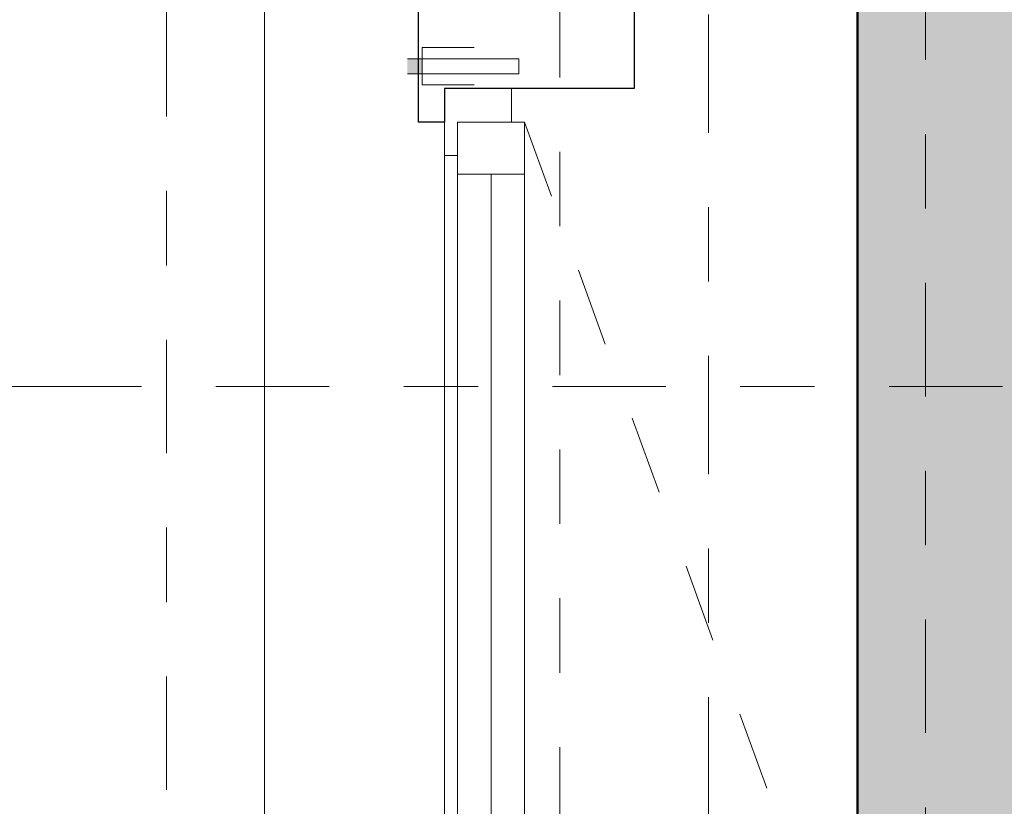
# Model space of a CAD drawing. Header units: metres. Extents: x -180 to 4, y -49 to 6.
# Tile 60 of 256: x -176.35 to -175.02, y -29.38 to -28.32. Entities that reach past the tile are written whole.
import ezdxf

# ---------------------------------------------------------------- set-up
doc = ezdxf.new("R2010")
doc.units = ezdxf.units.M
doc.header["$LTSCALE"] = 0.05
doc.header["$PDMODE"] = 1
doc.header["$PDSIZE"] = -2
for name, pattern in [('ISO-10 Strichpunktlinie', [4.699, 3.048, -0.762, 0.127, -0.762]), ('Linienart-20', [2.116531, 1.058062, -1.058469]), ('Linienart-34', [4.233, 2.116, -2.117]), ('Linienart-53', [5.291531, 3.175, -1.058062, 0.352704, -0.705764])]:
    doc.linetypes.add(name, pattern=pattern)
doc.layers.get('0').update_dxf_attribs({"lineweight": 25})
for name, color, linetype, lineweight, true_color in [('30 -33 Aussenwände- 7 Fassade_ Elemente', 7, 'Continuous', 9, 0x00aacc), ('30 -35 Decken- 1 Konstruktion-Träger- Stahlbeton', 7, 'Continuous', 13, 0x33aa00), ('30 -36 Dächer- 3 Dachbeläge', 7, 'Continuous', 15, 0x9999ff), ('30 -36 Dächer- 4 Dachbekleidungen', 7, 'Continuous', 9, 0xccccff), ('70 -72 Beschriftung- 1 Beschriftung allgemein', 7, 'Continuous', 9, 0xff6633), ('70 -72 Beschriftung- 7 Detailverweise', 7, 'Continuous', 9, 0x00dd00), ('70 -72 Beschriftung- 7 Detailverweise Linie', 7, 'Continuous', 9, 0x00dd00), ('70 -75 Raumstempel- 1 Raumstempel', 1, 'Continuous', 50, 0xff0000), ('70 -76 Bemaßung- 2 Allgemein', 7, 'Continuous', 5, 0x6666cc), ('CW-Unsichtbar', 7, 'Continuous', 9, 0x599559)]:
    doc.layers.add(name, color=color, linetype=linetype, lineweight=lineweight, true_color=true_color)
doc.layers.add('70 -71 Achsen- 1 Gebäudeachsen', color=7, linetype='Linienart-53', lineweight=18)
doc.layers.add('Keine', color=7, linetype='Continuous', lineweight=9)
doc.styles.add('Arial', font='arial.ttf')
doc.dimstyles.new('k+k_klein', dxfattribs={"dimtxt": 0.100689, "dimasz": 0.05302, "dimexe": 0.05, "dimexo": 0.15, "dimgap": 0.005, "dimtad": 1, "dimdec": 3, "dimtxsty": 'Arial', "dimblk": 'VW_SLASH-2', "dimblk1": 'VW_SLASH-2', "dimblk2": 'VW_SLASH-2', "dimcen": 0, "dimdle": 0.025, "dimadec": 3, "dimazin": 0, "dimtfac": 0.75, "dimtdec": 3, "dimtix": 1, "dimtmove": 0, "dimatfit": 0, "dimldrblk": 'VW_FILLEDARROW', "dimfxl": 0.1, "dimfxlon": 1, "dimfrac": 2, "dimtolj": 1, "dimarcsym": 0})

# ---------------------------------------------------------------- blocks, each defined once
blk = doc.blocks.new('Gruppe-2396')
at = {"color": 255, "linetype": 'Continuous', "lineweight": 9, "transparency": 33554687}
blk.add_wipeout([(-0.605, 0.035), (-0.605, -0.225), (0.605, -0.225), (0.605, 0.035)], dxfattribs=at).dxf.layer = '30 -33 Aussenwände- 7 Fassade_ Elemente'
at = {"layer": '30 -33 Aussenwände- 7 Fassade_ Elemente', "color": 7, "linetype": 'Continuous', "lineweight": 9, "transparency": 33554687, "flags": 128}
blk.add_lwpolyline([(-0.605, 0.035), (-0.605, -0.225), (0.605, -0.225), (0.605, 0.035)], dxfattribs=at)
blk = doc.blocks.new('Gruppe-2397')
at = {"color": 255, "linetype": 'Continuous', "lineweight": 9, "transparency": 33554687}
blk.add_wipeout([(-0.605, 0.125), (-0.605, 0.225), (0.605, 0.225), (0.605, 0.125)], dxfattribs=at).dxf.layer = '30 -33 Aussenwände- 7 Fassade_ Elemente'
at = {"layer": '30 -33 Aussenwände- 7 Fassade_ Elemente', "color": 7, "linetype": 'Continuous', "lineweight": 9, "transparency": 33554687, "flags": 128}
blk.add_lwpolyline([(-0.605, 0.125), (-0.605, 0.225), (0.605, 0.225), (0.605, 0.125)], dxfattribs=at)
blk = doc.blocks.new('Gruppe-2398')
at = {"color": 255, "linetype": 'Continuous', "lineweight": 5, "transparency": 33554687}
blk.add_wipeout([(-0.525, 0.1075), (-0.525, 0.125), (0.525, 0.125), (0.525, 0.1075)], dxfattribs=at).dxf.layer = '30 -33 Aussenwände- 7 Fassade_ Elemente'
blk = doc.blocks.new('Gruppe-2399')
at = {"layer": '30 -33 Aussenwände- 7 Fassade_ Elemente', "color": 7, "linetype": 'Continuous', "lineweight": 9, "transparency": 33554687}
blk.add_line((-0.525, 0.125), (0.525, 0.125), dxfattribs=at)
at = {"color": 255, "linetype": 'Continuous', "lineweight": 9, "transparency": 33554687}
blk.add_wipeout([(-0.5, 0.1075), (0.5, 0.1075), (0.5, 0.0175), (-0.5, 0.0175)], dxfattribs=at).dxf.layer = '30 -33 Aussenwände- 7 Fassade_ Elemente'
at = {"layer": '30 -33 Aussenwände- 7 Fassade_ Elemente', "color": 7, "linetype": 'Continuous', "lineweight": 9, "transparency": 33554687}
blk.add_line((-0.5, 0.0625), (0.5, 0.0625), dxfattribs=at)
at = {"layer": '30 -33 Aussenwände- 7 Fassade_ Elemente', "color": 7, "linetype": 'Continuous', "lineweight": 9, "transparency": 33554687, "flags": 128}
blk.add_lwpolyline([(-0.5, 0.1075), (0.5, 0.1075), (0.5, 0.0175), (-0.5, 0.0175)], close=True, dxfattribs=at)
blk = doc.blocks.new('Gruppe-2400')
at = {"color": 255, "linetype": 'Continuous', "lineweight": 9, "transparency": 33554687}
for points in [[(-0.605, 0.125), (-0.525, 0.125), (-0.525, 0.035), (-0.605, 0.035)], [(0.605, 0.125), (0.525, 0.125), (0.525, 0.035), (0.605, 0.035)]]:
    blk.add_wipeout(points, dxfattribs=at).dxf.layer = '30 -33 Aussenwände- 7 Fassade_ Elemente'
at = {"layer": '30 -33 Aussenwände- 7 Fassade_ Elemente', "color": 7, "linetype": 'Continuous', "lineweight": 9, "transparency": 33554687, "flags": 128}
for points in [[(-0.605, 0.125), (-0.525, 0.125), (-0.525, 0.035), (-0.605, 0.035)], [(0.605, 0.125), (0.525, 0.125), (0.525, 0.035), (0.605, 0.035)]]:
    blk.add_lwpolyline(points, close=True, dxfattribs=at)
at = {"color": 255, "linetype": 'Continuous', "lineweight": 9, "transparency": 33554687}
for points in [[(-0.57, 0.1075), (-0.5, 0.1075), (-0.5, 0.0175), (-0.57, 0.0175)], [(0.5, 0.1075), (0.57, 0.1075), (0.57, 0.0175), (0.5, 0.0175)]]:
    blk.add_wipeout(points, dxfattribs=at).dxf.layer = '30 -33 Aussenwände- 7 Fassade_ Elemente'
at = {"layer": '30 -33 Aussenwände- 7 Fassade_ Elemente', "color": 7, "linetype": 'Continuous', "lineweight": 9, "transparency": 33554687}
for p, q in [((-0.57, 0.0175), (-0.57, 0.1075)), ((-0.5, 0.1075), (-0.5, 0.0175)), ((-0.5, 0.0175), (-0.5, 0.1075)), ((0.5, 0.1075), (0.5, 0.0175)), ((0.5, 0.0175), (0.5, 0.1075)), ((0.57, 0.0175), (0.57, 0.1075))]:
    blk.add_line(p, q, dxfattribs=at)
at = {"layer": '30 -33 Aussenwände- 7 Fassade_ Elemente', "color": 7, "linetype": 'Continuous', "lineweight": 9, "transparency": 33554687, "flags": 128}
for points in [[(-0.57, 0.1075), (-0.5, 0.1075), (-0.5, 0.0175), (-0.57, 0.0175)], [(0.5, 0.1075), (0.57, 0.1075), (0.57, 0.0175), (0.5, 0.0175)]]:
    blk.add_lwpolyline(points, close=True, dxfattribs=at)
blk = doc.blocks.new('Gruppe-2401')
at = {"layer": '30 -33 Aussenwände- 7 Fassade_ Elemente', "color": 7, "transparency": 33554687}
for name in ['Gruppe-2397', 'Gruppe-2396']:
    blk.add_blockref(name, (0, 0), dxfattribs=at)
blk.add_blockref('Gruppe-2398', (0, 0), dxfattribs=at)
blk.add_blockref('Gruppe-2399', (0, 0), dxfattribs=at)
blk.add_blockref('Gruppe-2400', (0, 0), dxfattribs=at)
blk = doc.blocks.new('Fenster (2D)-91')
at = {"layer": 'CW-Unsichtbar', "linetype": 'Continuous', "lineweight": 5, "transparency": 33554687}
for p in [(-0.605, 0), (0.605, 0)]:
    blk.add_point(p, dxfattribs=at)
at = {"layer": '30 -33 Aussenwände- 7 Fassade_ Elemente', "color": 0, "flags": 1}
for tag in ['IFC_UUID', 'instanceID']:
    blk.add_attdef(tag, (-175.876, -29.632), '', height=0.00018, dxfattribs=at)
at = {"layer": '30 -33 Aussenwände- 7 Fassade_ Elemente', "color": 7, "transparency": 33554687}
blk.add_blockref('Gruppe-2401', (0, 0), dxfattribs=at)
blk = doc.blocks.new('Gruppe-2440')
at = {"color": 255}
blk.add_wipeout([(-175.686, -29.632), (-175.686, -30.852), (-175.776, -30.852), (-175.776, -29.632)], dxfattribs=at).dxf.layer = '30 -33 Aussenwände- 7 Fassade_ Elemente'
at = {"layer": '30 -33 Aussenwände- 7 Fassade_ Elemente', "flags": 128}
blk.add_lwpolyline([(-175.686, -29.632), (-175.686, -30.852), (-175.776, -30.852), (-175.776, -29.632)], close=True, dxfattribs=at)
at = {"color": 255, "lineweight": 18}
for points in [[(-175.686, -29.632), (-175.686, -29.712), (-175.776, -29.712), (-175.776, -29.632)], [(-175.686, -30.762), (-175.686, -30.852), (-175.776, -30.852), (-175.776, -30.762)]]:
    blk.add_wipeout(points, dxfattribs=at).dxf.layer = '30 -33 Aussenwände- 7 Fassade_ Elemente'
at = {"layer": '30 -33 Aussenwände- 7 Fassade_ Elemente', "lineweight": 18}
blk.add_line((-175.731, -29.712), (-175.731, -30.762), dxfattribs=at)
at = {"layer": '30 -33 Aussenwände- 7 Fassade_ Elemente', "lineweight": 18, "flags": 128}
for points in [[(-175.686, -29.632), (-175.686, -29.712), (-175.776, -29.712), (-175.776, -29.632)], [(-175.686, -30.762), (-175.686, -30.852), (-175.776, -30.852), (-175.776, -30.762)]]:
    blk.add_lwpolyline(points, close=True, dxfattribs=at)
at = {"color": 255}
blk.add_wipeout([(-175.686, -28.412), (-175.686, -29.632), (-175.776, -29.632), (-175.776, -28.412)], dxfattribs=at).dxf.layer = '30 -33 Aussenwände- 7 Fassade_ Elemente'
at = {"layer": '30 -33 Aussenwände- 7 Fassade_ Elemente', "flags": 128}
blk.add_lwpolyline([(-175.686, -28.412), (-175.686, -29.632), (-175.776, -29.632), (-175.776, -28.412)], close=True, dxfattribs=at)
at = {"color": 255, "lineweight": 18}
for points in [[(-175.686, -28.412), (-175.686, -28.502), (-175.776, -28.502), (-175.776, -28.412)], [(-175.686, -29.552), (-175.686, -29.632), (-175.776, -29.632), (-175.776, -29.552)]]:
    blk.add_wipeout(points, dxfattribs=at).dxf.layer = '30 -33 Aussenwände- 7 Fassade_ Elemente'
at = {"layer": '30 -33 Aussenwände- 7 Fassade_ Elemente', "lineweight": 18, "flags": 128}
for points in [[(-175.686, -28.412), (-175.686, -28.502), (-175.776, -28.502), (-175.776, -28.412)], [(-175.686, -29.552), (-175.686, -29.632), (-175.776, -29.632), (-175.776, -29.552)]]:
    blk.add_lwpolyline(points, close=True, dxfattribs=at)
at = {"color": 255}
blk.add_wipeout([(-175.6685, -28.457), (-175.6685, -29.597), (-175.7585, -29.597), (-175.7585, -28.457)], dxfattribs=at).dxf.layer = '30 -33 Aussenwände- 7 Fassade_ Elemente'
at = {"layer": '30 -33 Aussenwände- 7 Fassade_ Elemente', "flags": 128}
blk.add_lwpolyline([(-175.6685, -28.457), (-175.6685, -29.597), (-175.7585, -29.597), (-175.7585, -28.457)], close=True, dxfattribs=at)
at = {"color": 255, "lineweight": 18}
for points in [[(-175.6685, -28.457), (-175.6685, -28.527), (-175.7585, -28.527), (-175.7585, -28.457)], [(-175.6685, -29.527), (-175.6685, -29.597), (-175.7585, -29.597), (-175.7585, -29.527)]]:
    blk.add_wipeout(points, dxfattribs=at).dxf.layer = '30 -33 Aussenwände- 7 Fassade_ Elemente'
at = {"layer": '30 -33 Aussenwände- 7 Fassade_ Elemente', "linetype": 'Linienart-34'}
blk.add_line((-175.6685, -28.457), (-175.2786, -29.5283), dxfattribs=at)
at = {"layer": '30 -33 Aussenwände- 7 Fassade_ Elemente', "lineweight": 18}
blk.add_line((-175.7135, -29.527), (-175.7135, -28.527), dxfattribs=at)
at = {"layer": '30 -33 Aussenwände- 7 Fassade_ Elemente', "lineweight": 18, "flags": 128}
for points in [[(-175.6685, -28.457), (-175.6685, -28.527), (-175.7585, -28.527), (-175.7585, -28.457)], [(-175.6685, -29.527), (-175.6685, -29.597), (-175.7585, -29.597), (-175.7585, -29.527)]]:
    blk.add_lwpolyline(points, close=True, dxfattribs=at)
at = {"layer": '30 -33 Aussenwände- 7 Fassade_ Elemente', "linetype": 'Linienart-34'}
blk.add_arc((-175.6685, -28.457), 1.14, 270, 290, dxfattribs=at)
blk = doc.blocks.new('Gruppe-2453')
at = {"layer": '30 -33 Aussenwände- 7 Fassade_ Elemente', "rotation": 90}
blk.add_blockref('Fenster (2D)-91', (-175.651, -29.027), dxfattribs=at)
at = {"color": 255}
blk.add_wipeout([(-176.018, -22.947), (-176.018, -31.197), (-175.221, -31.197), (-175.221, -22.947)], dxfattribs=at).dxf.layer = '30 -33 Aussenwände- 7 Fassade_ Elemente'
blk.add_wipeout([(-175.776, -23.172), (-175.221, -23.172), (-175.221, -30.972), (-175.776, -30.972), (-175.776, -31.127), (-176.018, -31.127), (-176.018, -23.017), (-175.776, -23.017)], dxfattribs=at).dxf.layer = '30 -33 Aussenwände- 7 Fassade_ Elemente'
at = {"layer": '30 -33 Aussenwände- 7 Fassade_ Elemente', "flags": 128}
blk.add_lwpolyline([(-175.776, -23.172), (-175.221, -23.172), (-175.221, -30.972), (-175.776, -30.972), (-175.776, -31.127), (-176.018, -31.127), (-176.018, -23.017), (-175.776, -23.017)], close=True, dxfattribs=at)
at = {"layer": '30 -33 Aussenwände- 7 Fassade_ Elemente', "color": 7}
blk.add_blockref('Gruppe-2440', (0, 0), dxfattribs=at)
at = {"color": 255, "lineweight": 25}
blk.add_wipeout([(-175.811, -28.247), (-175.776, -28.247), (-175.776, -28.292), (-175.521, -28.292), (-175.521, -28.412), (-175.776, -28.412), (-175.776, -28.457), (-175.811, -28.457)], dxfattribs=at).dxf.layer = '30 -33 Aussenwände- 7 Fassade_ Elemente'
at = {"layer": '30 -33 Aussenwände- 7 Fassade_ Elemente', "lineweight": 25, "flags": 128}
blk.add_lwpolyline([(-175.811, -28.247), (-175.776, -28.247), (-175.776, -28.292), (-175.521, -28.292), (-175.521, -28.412), (-175.776, -28.412), (-175.776, -28.457), (-175.811, -28.457)], close=True, dxfattribs=at)
blk = doc.blocks.new('Gruppe-9713')
at = {"layer": '30 -35 Decken- 1 Konstruktion-Träger- Stahlbeton', "color": 7, "linetype": 'Linienart-20', "lineweight": 13, "transparency": 33554687}
for p, q in [((-175.621, -11.897), (-175.621, -30.997)), ((-175.221, -11.897), (-175.221, -30.997))]:
    blk.add_line(p, q, dxfattribs=at)
at = {"layer": '30 -35 Decken- 1 Konstruktion-Träger- Stahlbeton', "color": 0, "flags": 1}
for tag in ['IFC_UUID', 'instanceID']:
    blk.add_attdef(tag, (-175.621, -30.997), '', height=0.00018, dxfattribs=at)
blk = doc.blocks.new('_01-OG1_Tragwerk (2D)')
at = {"layer": '30 -33 Aussenwände- 7 Fassade_ Elemente', "color": 7}
blk.add_blockref('Gruppe-2453', (0, 0), dxfattribs=at)
at = {"layer": '30 -35 Decken- 1 Konstruktion-Träger- Stahlbeton'}
blk.add_blockref('Gruppe-9713', (0, 0), dxfattribs=at)
blk = doc.blocks.new('Gruppe-14411')
at = {"layer": '70 -72 Beschriftung- 7 Detailverweise'}
blk.add_line((-176.7975, -28.5125), (-176.7975, -29.1125), dxfattribs=at)
at = {"layer": '70 -72 Beschriftung- 7 Detailverweise', "flags": 128}
blk.add_lwpolyline([(-176.4975, -28.8125), (-176.4989, -28.8419), (-176.5032, -28.8711), (-176.5104, -28.8996), (-176.5203, -28.9273), (-176.5329, -28.9539), (-176.548, -28.9792), (-176.5656, -29.0028), (-176.5853, -29.0247), (-176.6072, -29.0444), (-176.6308, -29.062), (-176.6561, -29.0771), (-176.6827, -29.0897), (-176.7104, -29.0996), (-176.7389, -29.1068), (-176.7681, -29.1111), (-176.7975, -29.1125), (-176.8269, -29.1111), (-176.856, -29.1068), (-176.8846, -29.0996), (-176.9123, -29.0897), (-176.9389, -29.0771), (-176.9641, -29.062), (-176.9878, -29.0444), (-177.0096, -29.0247), (-177.0294, -29.0028), (-177.0469, -28.9792), (-177.062, -28.9539), (-177.0746, -28.9273), (-177.0846, -28.8996), (-177.0917, -28.8711), (-177.096, -28.8419), (-177.0975, -28.8125), (-177.096, -28.7831), (-177.0917, -28.754), (-177.0846, -28.7254), (-177.0746, -28.6977), (-177.062, -28.6711), (-177.0469, -28.6459), (-177.0294, -28.6222), (-177.0096, -28.6004), (-176.9878, -28.5806), (-176.9641, -28.5631), (-176.9389, -28.5479), (-176.9123, -28.5354), (-176.8846, -28.5254), (-176.856, -28.5183), (-176.8269, -28.514), (-176.7975, -28.5125), (-176.7681, -28.514), (-176.7389, -28.5183), (-176.7104, -28.5254), (-176.6827, -28.5354), (-176.6561, -28.5479), (-176.6308, -28.5631), (-176.6072, -28.5806), (-176.5853, -28.6004), (-176.5656, -28.6222), (-176.548, -28.6459), (-176.5329, -28.6711), (-176.5203, -28.6977), (-176.5104, -28.7254), (-176.5032, -28.754), (-176.4989, -28.7831)], close=True, dxfattribs=at)
at = {"layer": '70 -72 Beschriftung- 7 Detailverweise'}
blk.add_point((-176.7975, -28.8125), dxfattribs=at)
at = {"layer": '70 -72 Beschriftung- 7 Detailverweise', "rotation": 90, "line_spacing_factor": 0.96878, "style": 'Arial'}
for s, insert, char_height, attachment_point in [('FA_076', (-176.7708, -28.8125), 0.10069, 2), ('D', (-176.8021, -28.8125), 0.1007, 8)]:
    blk.add_mtext(s, dxfattribs=dict(at, insert=insert, char_height=char_height, attachment_point=attachment_point))
blk = doc.blocks.new('Gruppe-14412')
at = {"layer": '70 -72 Beschriftung- 7 Detailverweise', "transparency": 33554687}
for q in [(-176.7975, -28.8125), (-176.2159, -28.8125)]:
    blk.add_line((-176.3232, -28.8125), q, dxfattribs=at)
at = {"layer": '70 -72 Beschriftung- 7 Detailverweise', "color": 7, "transparency": 33554687}
blk.add_blockref('Gruppe-14411', (0, 0), dxfattribs=at)
blk = doc.blocks.new('Gruppe-14965')
at = {"color": 255}
blk.add_wipeout([(-175.736, -28.392), (-175.806, -28.392), (-175.806, -28.372), (-175.736, -28.372)], dxfattribs=at).dxf.layer = '30 -36 Dächer- 4 Dachbekleidungen'
at = {"layer": '30 -36 Dächer- 3 Dachbeläge', "linetype": 'Continuous', "lineweight": 0, "transparency": 33554687}
blk.add_hatch(color=254, dxfattribs=at).paths.add_polyline_path([(-175.826, -28.392), (-175.806, -28.392), (-175.806, -28.372), (-175.826, -28.372)])
at = {"layer": '30 -36 Dächer- 3 Dachbeläge', "color": 254, "linetype": 'Continuous', "lineweight": 9, "true_color": 0xccccff, "transparency": 33554687, "flags": 128}
blk.add_lwpolyline([(-175.826, -28.392), (-175.806, -28.392), (-175.806, -28.372), (-175.826, -28.372)], dxfattribs=at)
at = {"layer": '30 -36 Dächer- 4 Dachbekleidungen', "flags": 128}
for points in [[(-175.736, -28.357), (-175.806, -28.357), (-175.806, -28.372)], [(-175.736, -28.392), (-175.806, -28.392), (-175.806, -28.372), (-175.736, -28.372)], [(-175.736, -28.407), (-175.806, -28.407), (-175.806, -28.392)]]:
    blk.add_lwpolyline(points, dxfattribs=at)
at = {"color": 255}
blk.add_wipeout([(-175.736, -28.392), (-175.676, -28.392), (-175.676, -28.372), (-175.736, -28.372)], dxfattribs=at).dxf.layer = '30 -36 Dächer- 4 Dachbekleidungen'
at = {"layer": '30 -36 Dächer- 4 Dachbekleidungen', "flags": 128}
blk.add_lwpolyline([(-175.736, -28.392), (-175.676, -28.392), (-175.676, -28.372), (-175.736, -28.372)], dxfattribs=at)
blk = doc.blocks.new('Gruppe-15083')
at = {"layer": '70 -72 Beschriftung- 1 Beschriftung allgemein', "color": 7}
blk.add_blockref('Gruppe-14965', (0, 0), dxfattribs=at)
blk = doc.blocks.new('_OG1_2D (2D)')
at = {"layer": '70 -75 Raumstempel- 1 Raumstempel', "linetype": 'Continuous', "lineweight": 0, "true_color": 0xff0000}
blk.add_hatch(color=1, dxfattribs=at).paths.add_polyline_path([(-168.02099996, -20.14704198), (-168.02099996, -23.14704198), (-160.34599996, -23.14704198), (-160.34599996, -30.99704198), (-175.22099996, -30.99704198), (-175.22099996, -20.14704198)])
at = {"layer": '70 -72 Beschriftung- 7 Detailverweise Linie', "linetype": 'ISO-10 Strichpunktlinie'}
blk.add_line((-175.02614197, -28.8125234), (-176.21585796, -28.8125234), dxfattribs=at)
at = {"layer": '70 -72 Beschriftung- 7 Detailverweise Linie', "linetype": 'ISO-10 Strichpunktlinie', "flags": 128}
blk.add_lwpolyline([(-176.14966208, -31.164), (-176.14966208, -22.964), (-175.12966208, -22.964), (-175.12966208, -31.164)], close=True, dxfattribs=at)
at = {"layer": '70 -75 Raumstempel- 1 Raumstempel', "flags": 128}
blk.add_lwpolyline([(-168.02099996, -20.14704198), (-168.02099996, -23.14704198), (-160.34599996, -23.14704198), (-160.34599996, -30.99704198), (-175.22099996, -30.99704198), (-175.22099996, -20.14704198)], close=True, dxfattribs=at)
at = {"layer": '70 -72 Beschriftung- 7 Detailverweise'}
blk.add_blockref('Gruppe-14412', (0, 0), dxfattribs=at)
at = {"layer": 'Keine', "color": 7}
blk.add_blockref('Gruppe-15083', (0, 0), dxfattribs=at)
blk = doc.blocks.new('VW_SLASH-2')
at = {"color": 0, "linetype": 'ByBlock', "lineweight": -2, "transparency": 16777216}
blk.add_line((0.472, 0), (-1, 0), dxfattribs=at)
at = {"color": 0, "lineweight": 5, "transparency": 16777216, "flags": 128}
blk.add_lwpolyline([(0.5, 0.5), (-0.5, -0.5)], dxfattribs=at)
blk = doc.blocks.new('*D16991')
at = {"layer": '70 -76 Bemaßung- 2 Allgemein', "color": 0, "lineweight": -2}
for p, q in [((-177.668, -25.792), (-177.818, -25.792)), ((-177.768, -28.299), (-177.768, -25.8451)), ((-177.668, -28.352), (-177.818, -28.352))]:
    blk.add_line(p, q, dxfattribs=at)
at = {"layer": 'Defpoints', "color": 0}
for p in [(-177.768, -25.792), (-175.521, -25.792), (-175.521, -28.352)]:
    blk.add_point(p, dxfattribs=at)
at = {"layer": '70 -76 Bemaßung- 2 Allgemein', "color": 0, "lineweight": -2, "xscale": 0.05302001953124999, "yscale": 0.05302001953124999, "zscale": 0.05302001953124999}
for p, rotation in [((-177.768, -25.792), 90), ((-177.768, -28.352), 270)]:
    blk.add_blockref('VW_SLASH-2', p, dxfattribs=dict(at, rotation=rotation))
at = {"layer": '70 -76 Bemaßung- 2 Allgemein', "color": 0, "insert": (-177.8385, -27.072), "char_height": 0.10069, "attachment_point": 5, "rotation": 90, "style": 'Arial'}
blk.add_mtext('\\A1;2,56', dxfattribs=at)
blk = doc.blocks.new('VW_FILLEDARROW')
at = {"linetype": 'Continuous', "lineweight": 0, "transparency": 16777216}
blk.add_hatch(color=0, dxfattribs=at).paths.add_polyline_path([(-2.829, 0.758), (0, 0), (-2.829, -0.758)])
at = {"color": 0, "lineweight": 5, "transparency": 16777216, "flags": 128}
blk.add_lwpolyline([(-2.829, 0.758), (0, 0), (-2.829, -0.758)], close=True, dxfattribs=at)
blk = doc.blocks.new('*D16992')
at = {"layer": '70 -76 Bemaßung- 2 Allgemein', "color": 0, "lineweight": -2}
for p, q in [((-177.668, -28.352), (-177.818, -28.352)), ((-177.768, -30.859), (-177.768, -28.4051)), ((-177.668, -30.912), (-177.818, -30.912))]:
    blk.add_line(p, q, dxfattribs=at)
at = {"layer": 'Defpoints', "color": 0}
for p in [(-177.768, -28.352), (-175.521, -28.352), (-175.521, -30.912)]:
    blk.add_point(p, dxfattribs=at)
at = {"layer": '70 -76 Bemaßung- 2 Allgemein', "color": 0, "lineweight": -2, "xscale": 0.05302001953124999, "yscale": 0.05302001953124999, "zscale": 0.05302001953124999}
for p, rotation in [((-177.768, -28.352), 90), ((-177.768, -30.912), 270)]:
    blk.add_blockref('VW_SLASH-2', p, dxfattribs=dict(at, rotation=rotation))
at = {"layer": '70 -76 Bemaßung- 2 Allgemein', "color": 0, "insert": (-177.8385, -29.632), "char_height": 0.10069, "attachment_point": 5, "rotation": 90, "style": 'Arial'}
blk.add_mtext('\\A1;2,56', dxfattribs=at)
blk = doc.blocks.new('_Achsen (3D)')
at = {"layer": '70 -71 Achsen- 1 Gebäudeachsen', "transparency": 33554687}
blk.add_line((-175.421, 3.8), (-175.421, -46.172), dxfattribs=at)
blk = doc.blocks.new('Gruppe-15271')
at = {"layer": '70 -76 Bemaßung- 2 Allgemein'}
for base, p1, p2, picture, middle in [((-177.76799996, -25.79204198), (-175.52099996, -28.35204198), (-175.52099996, -25.79204198), '*D16991', (-177.8384635, -27.07204198)), ((-177.76799996, -28.35204198), (-175.52099996, -30.91204198), (-175.52099996, -28.35204198), '*D16992', (-177.8384635, -29.63204198))]:
    dim = blk.add_linear_dim(base=base, p1=p1, p2=p2, angle=270, text='2,56', dimstyle='k+k_klein', override={"dimtxt": 0.100689, "dimgap": 0.01, "dimdec": 8, "dimpost": '<>', "dimtxsty": 'Arial', "dimtmove": 2}, dxfattribs=at)
    dim.commit()
    dim.dimension.update_dxf_attribs({"geometry": picture, "text_midpoint": middle})
blk = doc.blocks.new('_OG1_2D Bemaßung_ Beschriftung (2D)')
at = {"layer": '70 -76 Bemaßung- 2 Allgemein'}
blk.add_blockref('Gruppe-15271', (0, 0), dxfattribs=at)

msp = doc.modelspace()

# ---------------------------------------------------------------- block references
at = {"layer": 'Keine', "color": 1}
msp.add_blockref('_01-OG1_Tragwerk (2D)', (0, 0), dxfattribs=at)

# ---------------------------------------------------------------- next in the draw order: block references
msp.add_blockref('_OG1_2D (2D)', (0, 0), dxfattribs=at)

# ---------------------------------------------------------------- next in the draw order: block references
msp.add_blockref('_OG1_2D Bemaßung_ Beschriftung (2D)', (0, 0), dxfattribs=at)

# ---------------------------------------------------------------- next in the draw order: block references
msp.add_blockref('_Achsen (3D)', (0, 0), dxfattribs=at)

doc.saveas('drawing.dxf')
